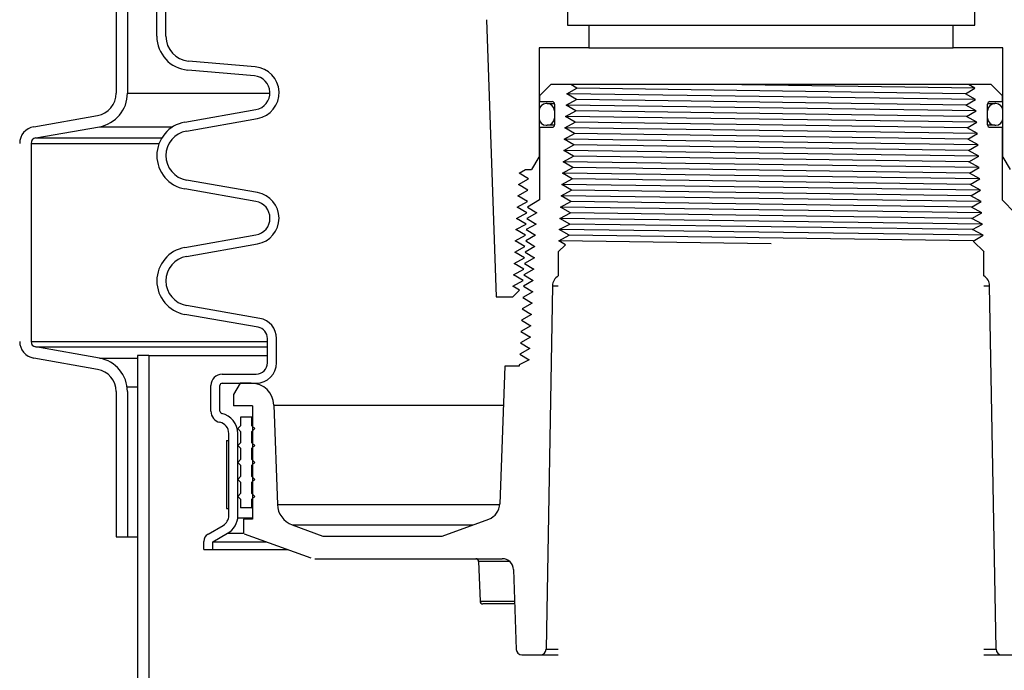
# Model space of a CAD drawing. Extents: x 990 to 4202, y -422 to 622.
# Tile 237 of 256: x 1488.96 to 1499.83, y 481.26 to 488.44. Entities that reach past the tile are written whole.
import ezdxf

# ---------------------------------------------------------------- set-up
doc = ezdxf.new("R2010")
doc.units = 0
doc.header["$MEASUREMENT"] = 0
doc.layers.add('SPILL-BUCKET', color=1, linetype='CONTINUOUS')

msp = doc.modelspace()

# ---------------------------------------------------------------- linework, layer by layer
at = {"layer": 'SPILL-BUCKET', "color": 1, "linetype": 'Continuous'}
for p, q in [((1490.47208, 488.25874), (1490.47208, 502.4563)), ((1490.57201, 488.25874), (1490.57201, 502.4563)), ((1490.02301, 488.83357), (1490.02301, 487.62974)), ((1490.14793, 488.83357), (1490.14793, 487.62974)), ((1494.11319, 488.44173), (1494.22, 485.38316)), ((1494.6917, 488.13128), (1494.6917, 486.92367)), ((1495.24082, 488.13128), (1494.6917, 488.13128)), ((1499.8132, 488.13128), (1499.26407, 488.13128)), ((1499.8132, 486.92367), (1499.8132, 488.13128)), ((1491.5589, 487.92058), (1490.82287, 487.98498)), ((1491.55019, 487.82103), (1490.81416, 487.88542)), ((1494.82311, 487.72506), (1494.69819, 487.60014)), ((1499.68179, 487.72506), (1494.82311, 487.72506)), ((1495.13669, 487.72506), (1495.04412, 487.72506)), ((1495.11008, 487.68577), (1495.04412, 487.72506)), ((1499.5031, 487.68577), (1499.43287, 487.72506)), ((1499.8067, 487.60014), (1499.68179, 487.72506)), ((1494.99832, 487.62331), (1495.11008, 487.68577)), ((1495.10346, 487.56086), (1494.99832, 487.62331)), ((1499.39812, 487.62331), (1499.5031, 487.68577)), ((1499.51006, 487.56086), (1499.39812, 487.62331)), ((1494.69819, 487.60014), (1494.69819, 487.53768)), ((1494.69819, 487.53768), (1494.8351, 487.53768)), ((1494.78164, 487.51595), (1494.77164, 487.51595)), ((1494.78164, 487.51595), (1494.79061, 487.51595)), ((1494.79061, 487.51595), (1494.81746, 487.51595)), ((1494.81746, 487.51595), (1494.862, 487.51595)), ((1494.86258, 487.5102), (1494.86258, 487.28186)), ((1494.99136, 487.4984), (1495.10346, 487.56086)), ((1499.40475, 487.4984), (1499.51006, 487.56086)), ((1499.64231, 487.28186), (1499.64231, 487.5102)), ((1499.64296, 487.51595), (1499.68746, 487.51595)), ((1499.66979, 487.53768), (1499.8067, 487.53768)), ((1499.68746, 487.51595), (1499.71429, 487.51595)), ((1499.71429, 487.51595), (1499.72326, 487.51595)), ((1499.73325, 487.51595), (1499.72326, 487.51595)), ((1499.8067, 487.53768), (1499.8067, 487.60014)), ((1490.78175, 487.31149), (1491.56639, 487.44984)), ((1494.6917, 487.436), (1494.6917, 487.35606)), ((1494.86158, 487.436), (1494.86158, 487.35606)), ((1494.86183, 487.436), (1494.86158, 487.436)), ((1494.86258, 487.436), (1494.86183, 487.436)), ((1494.9844, 487.37348), (1495.09684, 487.43594)), ((1495.09684, 487.43594), (1494.99136, 487.4984)), ((1499.51701, 487.43594), (1499.40475, 487.4984)), ((1499.41137, 487.37348), (1499.51701, 487.43594)), ((1499.64306, 487.436), (1499.64231, 487.436)), ((1499.64331, 487.436), (1499.64306, 487.436)), ((1499.64331, 487.35606), (1499.64331, 487.436)), ((1499.8132, 487.35606), (1499.8132, 487.436)), ((1489.11295, 487.25964), (1489.81657, 487.3837)), ((1490.7991, 487.21308), (1491.58375, 487.35143)), ((1494.86158, 487.35606), (1494.86183, 487.35606)), ((1494.86183, 487.35606), (1494.86258, 487.35606)), ((1494.97745, 487.24857), (1495.09021, 487.31103)), ((1495.09021, 487.31103), (1494.9844, 487.37348)), ((1499.52397, 487.31103), (1499.41137, 487.37348)), ((1499.41799, 487.24857), (1499.52397, 487.31103)), ((1499.64232, 487.35606), (1499.64306, 487.35606)), ((1499.64306, 487.35606), (1499.64331, 487.35606)), ((1489.13464, 487.13662), (1489.83826, 487.26068)), ((1494.69819, 487.25438), (1494.69819, 486.45185)), ((1494.69819, 487.25438), (1494.8351, 487.25438)), ((1494.77164, 487.27611), (1494.78164, 487.27611)), ((1494.7906, 487.27611), (1494.78164, 487.27611)), ((1494.81743, 487.27611), (1494.7906, 487.27611)), ((1494.86194, 487.27611), (1494.81743, 487.27611)), ((1494.97049, 487.12365), (1495.08359, 487.18611)), ((1495.08359, 487.18611), (1494.97745, 487.24857)), ((1499.53093, 487.18611), (1499.41799, 487.24857)), ((1499.42462, 487.12365), (1499.53093, 487.18611)), ((1499.68743, 487.27611), (1499.64289, 487.27611)), ((1499.66979, 487.25438), (1499.8067, 487.25438)), ((1499.71429, 487.27611), (1499.68743, 487.27611)), ((1499.72326, 487.27611), (1499.71429, 487.27611)), ((1499.72326, 487.27611), (1499.73325, 487.27611)), ((1499.8067, 486.4491), (1499.8067, 487.25438)), ((1489.08303, 487.07511), (1489.08303, 484.89127)), ((1495.07697, 487.0612), (1494.97049, 487.12365)), ((1499.53788, 487.0612), (1499.42462, 487.12365)), ((1494.96353, 486.99874), (1495.07697, 487.0612)), ((1495.07035, 486.93628), (1494.96353, 486.99874)), ((1499.43124, 486.99874), (1499.53788, 487.0612)), ((1499.54484, 486.93628), (1499.43124, 486.99874)), ((1494.61363, 486.78845), (1494.6917, 486.92367)), ((1494.6917, 486.92367), (1494.69332, 486.92367)), ((1494.69332, 486.92367), (1494.6982, 486.92367)), ((1494.95657, 486.87382), (1495.07035, 486.93628)), ((1495.06372, 486.81137), (1494.95657, 486.87382)), ((1499.43786, 486.87382), (1499.54484, 486.93628)), ((1499.5518, 486.81137), (1499.43786, 486.87382)), ((1499.80671, 486.92367), (1499.81157, 486.92367)), ((1499.81157, 486.92367), (1499.8132, 486.92367)), ((1499.8132, 486.92367), (1499.89127, 486.78845)), ((1494.47067, 486.74891), (1494.54132, 486.78845)), ((1494.57562, 486.68645), (1494.47067, 486.74891)), ((1494.54132, 486.78845), (1494.6089, 486.78845)), ((1494.94962, 486.74891), (1495.06372, 486.81137)), ((1495.0571, 486.68645), (1494.94962, 486.74891)), ((1499.44448, 486.74891), (1499.5518, 486.81137)), ((1499.55876, 486.68645), (1499.44448, 486.74891)), ((1491.58375, 486.53345), (1490.7991, 486.6718)), ((1494.46379, 486.624), (1494.57562, 486.68645)), ((1494.94266, 486.624), (1495.0571, 486.68645)), ((1499.4511, 486.624), (1499.55876, 486.68645)), ((1491.56639, 486.43504), (1490.78175, 486.57339)), ((1494.4569, 486.49908), (1494.56901, 486.56154)), ((1494.56901, 486.56154), (1494.46379, 486.624)), ((1494.9357, 486.49908), (1495.05048, 486.56154)), ((1495.05048, 486.56154), (1494.94266, 486.624)), ((1499.56571, 486.56154), (1499.4511, 486.624)), ((1499.45773, 486.49908), (1499.56571, 486.56154)), ((1494.45002, 486.37417), (1494.56239, 486.43662)), ((1494.56239, 486.43662), (1494.4569, 486.49908)), ((1494.69819, 486.45185), (1494.56382, 486.37417)), ((1494.92875, 486.37417), (1495.04386, 486.43662)), ((1495.04386, 486.43662), (1494.9357, 486.49908)), ((1499.57267, 486.43662), (1499.45773, 486.49908)), ((1499.46435, 486.37417), (1499.57267, 486.43662)), ((1499.94409, 486.31171), (1499.8067, 486.4491)), ((1494.44313, 486.24925), (1494.55578, 486.31171)), ((1494.55578, 486.31171), (1494.45002, 486.37417)), ((1494.66556, 486.31171), (1494.55753, 486.24925)), ((1494.56382, 486.37417), (1494.66556, 486.31171)), ((1494.92179, 486.24925), (1495.03723, 486.31171)), ((1495.03723, 486.31171), (1494.92875, 486.37417)), ((1499.57963, 486.31171), (1499.46435, 486.37417)), ((1499.47097, 486.24925), (1499.57963, 486.31171)), ((1494.54916, 486.18679), (1494.44313, 486.24925)), ((1494.55753, 486.24925), (1494.65927, 486.18679)), ((1495.03061, 486.18679), (1494.92179, 486.24925)), ((1499.58658, 486.18679), (1499.47097, 486.24925)), ((1494.43625, 486.12434), (1494.54916, 486.18679)), ((1494.54255, 486.06188), (1494.43625, 486.12434)), ((1494.65927, 486.18679), (1494.55098, 486.12434)), ((1494.55098, 486.12434), (1494.65298, 486.06188)), ((1494.91483, 486.12434), (1495.03061, 486.18679)), ((1495.02399, 486.06188), (1494.91483, 486.12434)), ((1499.47759, 486.12434), (1499.58658, 486.18679)), ((1499.59354, 486.06188), (1499.47759, 486.12434)), ((1490.78175, 485.92763), (1491.56639, 486.06599)), ((1494.42937, 485.99942), (1494.54255, 486.06188)), ((1494.53593, 485.93697), (1494.42937, 485.99942)), ((1494.65298, 486.06188), (1494.54444, 485.99942)), ((1494.54444, 485.99942), (1494.64669, 485.93697)), ((1494.90821, 485.99942), (1495.02399, 486.06188)), ((1494.98271, 485.9568), (1494.90821, 485.99942)), ((1499.48326, 485.99887), (1499.59354, 486.06188)), ((1499.48326, 485.99887), (1499.60399, 485.87814)), ((1490.7991, 485.82922), (1491.58375, 485.96757)), ((1494.42248, 485.87451), (1494.53593, 485.93697)), ((1494.64669, 485.93697), (1494.53789, 485.87451)), ((1494.90405, 485.87814), (1494.98271, 485.9568)), ((1494.90405, 485.87814), (1494.90405, 485.61321)), ((1499.60084, 485.61321), (1499.60084, 485.87814)), ((1494.4156, 485.74959), (1494.52932, 485.81205)), ((1494.52932, 485.81205), (1494.42248, 485.87451)), ((1494.64039, 485.81205), (1494.53135, 485.74959)), ((1494.53789, 485.87451), (1494.64039, 485.81205)), ((1494.40872, 485.62468), (1494.5227, 485.68714)), ((1494.5227, 485.68714), (1494.4156, 485.74959)), ((1494.6341, 485.68714), (1494.5248, 485.62468)), ((1494.53135, 485.74959), (1494.6341, 485.68714)), ((1494.4021, 485.49976), (1494.51609, 485.56222)), ((1494.51609, 485.56222), (1494.40872, 485.62468)), ((1494.62781, 485.56222), (1494.51825, 485.49976)), ((1494.5248, 485.62468), (1494.62781, 485.56222)), ((1494.40168, 485.38316), (1494.47556, 485.45703)), ((1494.47556, 485.45703), (1494.4021, 485.49976)), ((1494.51825, 485.49976), (1494.62152, 485.43731)), ((1494.83869, 485.50558), (1494.76865, 481.49255)), ((1499.73625, 481.49255), (1499.6662, 485.50558)), ((1494.22, 485.38316), (1494.40168, 485.38316)), ((1494.62152, 485.43731), (1494.51171, 485.37485)), ((1494.51171, 485.37485), (1494.61523, 485.31239)), ((1491.60788, 485.14534), (1490.7991, 485.28794)), ((1494.61523, 485.31239), (1494.50516, 485.24993)), ((1494.50516, 485.24993), (1494.60894, 485.18748)), ((1491.59052, 485.04692), (1490.78175, 485.18953)), ((1494.60894, 485.18748), (1494.49861, 485.12502)), ((1494.49861, 485.12502), (1494.60264, 485.06256)), ((1494.60264, 485.06256), (1494.49207, 485.00011)), ((1491.69375, 484.65398), (1491.69375, 484.92391)), ((1491.79368, 484.65398), (1491.79368, 484.92391)), ((1494.59635, 484.93765), (1494.48552, 484.87519)), ((1494.49207, 485.00011), (1494.59635, 484.93765)), ((1489.83826, 484.70569), (1489.13464, 484.82976)), ((1494.59006, 484.81273), (1494.47897, 484.75028)), ((1494.48552, 484.87519), (1494.59006, 484.81273)), ((1489.81657, 484.58267), (1489.11295, 484.70674)), ((1494.58377, 484.68782), (1494.47285, 484.63337)), ((1494.47897, 484.75028), (1494.58377, 484.68782)), ((1494.31234, 484.6178), (1494.25932, 483.09934)), ((1494.47285, 484.6178), (1494.31234, 484.6178)), ((1494.47285, 484.63337), (1494.47285, 484.6178)), ((1491.19409, 484.52906), (1491.56883, 484.52906)), ((1491.06917, 484.12031), (1491.06917, 484.40415)), ((1491.16911, 484.12031), (1491.16911, 484.40415)), ((1491.19409, 484.42913), (1491.56883, 484.42913)), ((1491.39112, 484.42913), (1491.319, 484.30422)), ((1491.51495, 484.42913), (1491.39112, 484.42913)), ((1491.56883, 484.42913), (1491.57501, 484.42913)), ((1491.57501, 484.42913), (1491.59353, 484.42913)), ((1490.02301, 484.33664), (1490.02301, 482.73541)), ((1490.14793, 484.33664), (1490.14793, 482.73541)), ((1491.319, 484.30422), (1491.319, 484.1793)), ((1491.52986, 484.1793), (1491.319, 484.1793)), ((1491.52986, 484.1793), (1491.52986, 482.93016)), ((1491.76462, 484.18802), (1491.80289, 483.09211)), ((1491.26654, 482.96763), (1491.26654, 483.87605)), ((1491.36647, 482.96763), (1491.36647, 483.87605)), ((1491.03782, 482.76346), (1491.20408, 482.85945)), ((1491.52986, 482.93016), (1491.4283, 482.93016)), ((1491.4283, 482.93016), (1491.4283, 482.77194)), ((1491.96712, 482.86606), (1492.30583, 482.74278)), ((1493.62229, 482.74278), (1494.13614, 482.92981)), ((1490.02301, 482.73541), (1490.14793, 482.73541)), ((1491.09103, 482.67879), (1491.25405, 482.77291)), ((1491.4353, 482.7689), (1492.17276, 482.50049)), ((1492.30583, 482.74278), (1493.62229, 482.74278)), ((1490.9911, 482.59488), (1490.9911, 482.68254)), ((1491.09103, 482.59488), (1491.09103, 482.67879)), ((1490.9911, 482.59488), (1491.09103, 482.59488)), ((1492.21548, 482.49296), (1494.28416, 482.49296)), ((1494.03179, 482.46282), (1494.02446, 482.46282)), ((1494.02446, 482.46282), (1494.0398, 482.02344)), ((1494.0537, 482.46282), (1494.03179, 482.46282)), ((1494.0899, 482.46282), (1494.0537, 482.46282)), ((1494.13991, 482.46282), (1494.0899, 482.46282)), ((1494.2031, 482.46282), (1494.13991, 482.46282)), ((1494.27865, 482.46282), (1494.2031, 482.46282)), ((1494.36558, 482.46282), (1494.27865, 482.46282)), ((1494.409, 482.3724), (1494.43976, 481.49146)), ((1494.0398, 482.02344), (1494.04613, 482.02344)), ((1494.04613, 482.02344), (1494.06503, 482.02344)), ((1494.06503, 482.02344), (1494.0963, 482.02344)), ((1494.07859, 481.9933), (1494.07101, 481.9933)), ((1494.10123, 481.9933), (1494.07859, 481.9933)), ((1494.0963, 482.02344), (1494.13958, 482.02344)), ((1494.13861, 481.9933), (1494.10123, 481.9933)), ((1494.19022, 481.9933), (1494.13861, 481.9933)), ((1494.13958, 482.02344), (1494.19438, 482.02344)), ((1494.25532, 481.9933), (1494.19022, 481.9933)), ((1494.19438, 482.02344), (1494.26009, 482.02344)), ((1494.33303, 481.9933), (1494.25532, 481.9933)), ((1494.26009, 482.02344), (1494.33596, 482.02344)), ((1494.42225, 481.9933), (1494.33303, 481.9933)), ((1494.33596, 482.02344), (1494.42114, 482.02344)), ((1494.50218, 481.43118), (1494.7062, 481.43118)), ((1499.7987, 481.43118), (1500.00271, 481.43118))]:
    msp.add_line(p, q, dxfattribs=at)
at = {"layer": 'SPILL-BUCKET', "linetype": 'Continuous'}
for p, q in [((1495.00398, 488.57014), (1495.00398, 488.38277)), ((1499.50091, 488.38277), (1499.50091, 488.57014)), ((1495.24082, 488.38277), (1495.24082, 488.13128)), ((1499.26407, 488.13128), (1499.26407, 488.38277)), ((1490.38214, 484.73404), (1490.25723, 484.73404)), ((1490.25723, 484.73404), (1490.25723, 481.09055)), ((1490.38214, 484.73404), (1490.38214, 481.09055))]:
    msp.add_line(p, q, dxfattribs=at)
at = {"layer": 'SPILL-BUCKET'}
for p, q in [((1495.00398, 488.38277), (1499.50091, 488.38277)), ((1495.24082, 488.13128), (1499.26407, 488.13128))]:
    msp.add_line(p, q, dxfattribs=at)
at = {"layer": 'SPILL-BUCKET', "color": 8}
for p, q in [((1499.5031, 487.68577), (1496.67234, 487.72506)), ((1499.51006, 487.56086), (1494.99832, 487.62331)), ((1499.39812, 487.62331), (1495.11008, 487.68577)), ((1499.40475, 487.4984), (1495.10346, 487.56086)), ((1499.51701, 487.43594), (1494.99136, 487.4984)), ((1499.41137, 487.37348), (1495.09684, 487.43594)), ((1499.52397, 487.31103), (1494.9844, 487.37348)), ((1499.41799, 487.24857), (1495.09021, 487.31103)), ((1499.53093, 487.18611), (1494.97745, 487.24857)), ((1499.42462, 487.12365), (1495.08359, 487.18611)), ((1499.53788, 487.0612), (1494.97049, 487.12365)), ((1499.54484, 486.93628), (1494.96353, 486.99874)), ((1499.43124, 486.99874), (1495.07697, 487.0612)), ((1499.5518, 486.81137), (1494.95657, 486.87382)), ((1499.43786, 486.87382), (1495.07035, 486.93628)), ((1499.55876, 486.68645), (1494.94962, 486.74891)), ((1499.44448, 486.74891), (1495.06372, 486.81137)), ((1499.4511, 486.624), (1495.0571, 486.68645)), ((1499.56571, 486.56154), (1494.94266, 486.624)), ((1499.57267, 486.43662), (1494.9357, 486.49908)), ((1499.46435, 486.37417), (1495.04386, 486.43662)), ((1499.57963, 486.31171), (1494.92875, 486.37417)), ((1499.47097, 486.24925), (1495.03723, 486.31171)), ((1499.58658, 486.18679), (1494.92179, 486.24925)), ((1499.59354, 486.06188), (1494.91483, 486.12434)), ((1499.47759, 486.12434), (1495.03061, 486.18679)), ((1497.25245, 485.96813), (1494.90821, 485.99942)), ((1499.48269, 485.99944), (1495.02399, 486.06188))]:
    msp.add_line(p, q, dxfattribs=at)
at = {"layer": 'SPILL-BUCKET', "color": 7}
for p, q in [((1490.14793, 487.62974), (1491.72117, 487.62974)), ((1489.83826, 487.26068), (1490.64895, 487.26068)), ((1489.08303, 487.07511), (1490.49635, 487.07511)), ((1489.13464, 487.13662), (1490.52631, 487.13662)), ((1494.83869, 485.50558), (1494.90405, 485.50558)), ((1499.60084, 485.50558), (1499.6662, 485.50558)), ((1489.08303, 484.89127), (1491.69375, 484.89127)), ((1489.13464, 484.82976), (1491.69375, 484.82976)), ((1489.83826, 484.70569), (1490.25723, 484.70569)), ((1490.38214, 484.73404), (1491.69375, 484.73404)), ((1490.14421, 484.38927), (1490.25723, 484.38927)), ((1491.76462, 484.18802), (1494.29734, 484.18802)), ((1491.80289, 483.09211), (1494.25907, 483.09211)), ((1491.36526, 482.94437), (1491.52986, 482.94437)), ((1491.96712, 482.86606), (1493.961, 482.86606)), ((1490.14793, 482.73541), (1490.25723, 482.73541)), ((1491.25405, 482.77291), (1491.4283, 482.77291)), ((1491.09103, 482.67879), (1491.68287, 482.67879)), ((1491.09103, 482.59488), (1491.91343, 482.59488)), ((1494.7062, 481.43118), (1494.90405, 481.43118)), ((1494.76865, 481.49255), (1494.90405, 481.49255)), ((1499.60084, 481.49255), (1499.73625, 481.49255)), ((1499.60084, 481.43118), (1499.7987, 481.43118))]:
    msp.add_line(p, q, dxfattribs=at)
at = {"layer": 'SPILL-BUCKET', "color": 8, "linetype": 'Continuous'}
msp.add_line((1499.45773, 486.49908), (1495.05048, 486.56154), dxfattribs=at)
at = {"layer": 'SPILL-BUCKET', "color": 7, "linetype": 'Continuous'}
for p, q in [((1491.39645, 484.05439), (1491.39645, 483.9607)), ((1491.52136, 484.05439), (1491.39645, 484.05439)), ((1491.52136, 483.9607), (1491.52136, 484.05439)), ((1491.52136, 484.05439), (1491.52349, 484.05439)), ((1491.52349, 484.05439), (1491.52987, 484.05439)), ((1491.39645, 483.9607), (1491.36522, 483.92947)), ((1491.36522, 483.92947), (1491.39645, 483.89824)), ((1491.55259, 483.92947), (1491.52136, 483.9607)), ((1491.52136, 483.9607), (1491.52349, 483.9607)), ((1491.52136, 483.89824), (1491.55259, 483.92947)), ((1491.52349, 483.9607), (1491.52987, 483.9607)), ((1491.39645, 483.89824), (1491.39645, 483.77333)), ((1491.52136, 483.77333), (1491.52136, 483.89824)), ((1491.52136, 483.89824), (1491.52349, 483.89824)), ((1491.52349, 483.89824), (1491.52987, 483.89824)), ((1491.24156, 483.79718), (1491.26654, 483.79718)), ((1491.24156, 483.79718), (1491.24156, 483.04769)), ((1491.26654, 483.04769), (1491.26654, 483.79718)), ((1491.39645, 483.77333), (1491.36522, 483.7421)), ((1491.36522, 483.7421), (1491.39645, 483.71087)), ((1491.39645, 483.71087), (1491.39645, 483.58596)), ((1491.55259, 483.7421), (1491.52136, 483.77333)), ((1491.52136, 483.77333), (1491.52349, 483.77333)), ((1491.52136, 483.71087), (1491.55259, 483.7421)), ((1491.52136, 483.58596), (1491.52136, 483.71087)), ((1491.52136, 483.71087), (1491.52349, 483.71087)), ((1491.52349, 483.77333), (1491.52987, 483.77333)), ((1491.52349, 483.71087), (1491.52987, 483.71087)), ((1491.39645, 483.58596), (1491.36522, 483.55473)), ((1491.36522, 483.55473), (1491.39645, 483.5235)), ((1491.39645, 483.5235), (1491.39645, 483.39859)), ((1491.52136, 483.58596), (1491.52349, 483.58596)), ((1491.55259, 483.55473), (1491.52136, 483.58596)), ((1491.52136, 483.5235), (1491.55259, 483.55473)), ((1491.52136, 483.5235), (1491.52349, 483.5235)), ((1491.52136, 483.39859), (1491.52136, 483.5235)), ((1491.52349, 483.58596), (1491.52987, 483.58596)), ((1491.52349, 483.5235), (1491.52987, 483.5235)), ((1491.39645, 483.39859), (1491.36522, 483.36736)), ((1491.52136, 483.39859), (1491.52349, 483.39859)), ((1491.55259, 483.36736), (1491.52136, 483.39859)), ((1491.52349, 483.39859), (1491.52987, 483.39859)), ((1491.36522, 483.36736), (1491.39645, 483.33613)), ((1491.39645, 483.33613), (1491.39645, 483.21121)), ((1491.52136, 483.33613), (1491.55259, 483.36736)), ((1491.52136, 483.33613), (1491.52349, 483.33613)), ((1491.52136, 483.21121), (1491.52136, 483.33613)), ((1491.52349, 483.33613), (1491.52987, 483.33613)), ((1491.54813, 483.37182), (1491.55001, 483.36478)), ((1491.39645, 483.21121), (1491.36522, 483.17999)), ((1491.36522, 483.17999), (1491.39645, 483.14876)), ((1491.52136, 483.21121), (1491.52349, 483.21121)), ((1491.55259, 483.17999), (1491.52136, 483.21121)), ((1491.52136, 483.14876), (1491.55259, 483.17999)), ((1491.52349, 483.21121), (1491.52987, 483.21121)), ((1491.39645, 483.14876), (1491.39645, 483.05507)), ((1491.52136, 483.05507), (1491.39645, 483.05507)), ((1491.52136, 483.14876), (1491.52349, 483.14876)), ((1491.52136, 483.05507), (1491.52136, 483.14876)), ((1491.52136, 483.05507), (1491.52349, 483.05507)), ((1491.52349, 483.14876), (1491.52987, 483.14876)), ((1491.52349, 483.05507), (1491.52987, 483.05507)), ((1491.24156, 483.04769), (1491.26654, 483.04769))]:
    msp.add_line(p, q, dxfattribs=at)
at = {"layer": 'SPILL-BUCKET', "color": 1, "linetype": 'Continuous'}
for centre, radius, start, end in [((1490.84683, 488.25874), 0.37474, 180, 265), ((1490.84683, 488.25874), 0.27481, 180, 265), ((1491.53386, 487.63437), 0.2873, 280, 85), ((1491.53386, 487.63437), 0.18737, 280, 85), ((1489.77319, 487.62974), 0.24983, 279.999999, 0), ((1489.77319, 487.62974), 0.37474, 280, 0), ((1494.77164, 487.436), 0.07995, 90, 180), ((1494.78164, 487.436), 0.07995, 0, 90), ((1494.8351, 487.5102), 0.02748, 0, 90), ((1499.66979, 487.5102), 0.02748, 90, 180), ((1499.72326, 487.436), 0.07995, 90, 180), ((1499.73325, 487.436), 0.07995, 0, 90), ((1490.84683, 486.94244), 0.37474, 100, 260), ((1494.77164, 487.35606), 0.07995, 180, 270), ((1494.78164, 487.35606), 0.07995, 270, 0), ((1499.72326, 487.35606), 0.07995, 180, 270), ((1499.73325, 487.35606), 0.07995, 270, 0), ((1489.14549, 487.07511), 0.18737, 100, 180), ((1490.84683, 486.94244), 0.27481, 100, 260), ((1494.8351, 487.28186), 0.02748, 270, 0), ((1499.66979, 487.28186), 0.02748, 180, 270), ((1489.14549, 487.07511), 0.06246, 99.999999, 180), ((1491.53386, 486.25051), 0.2873, 280, 80), ((1491.53386, 486.25051), 0.18737, 280, 80), ((1490.84683, 485.55858), 0.37474, 100, 260), ((1490.84683, 485.55858), 0.27481, 100, 260), ((1494.96359, 485.5034), 0.12491, 118.464605, 179), ((1499.54131, 485.5034), 0.12491, 1, 61.535395), ((1491.56883, 484.92391), 0.22485, 0, 80), ((1491.56883, 484.92391), 0.12491, 0, 80.000001), ((1489.14549, 484.89127), 0.18737, 180, 260), ((1489.14549, 484.89127), 0.06246, 180, 260.000001), ((1489.77319, 484.33664), 0.37474, 0, 80), ((1489.77319, 484.33664), 0.24983, 0, 80.000001), ((1491.56883, 484.65398), 0.12491, 270, 0), ((1491.56883, 484.65398), 0.22485, 270, 0), ((1491.19409, 484.40415), 0.12491, 90, 180), ((1491.19409, 484.40415), 0.02498, 90, 180), ((1491.51495, 484.1793), 0.24983, 2, 90), ((1491.19409, 484.12031), 0.12491, 180, 257.877648), ((1491.19409, 484.12031), 0.02498, 180, 257.877647), ((1491.14162, 483.87605), 0.22485, 0, 77.877648), ((1491.14162, 483.87605), 0.12491, 0, 77.877648), ((1492.05257, 483.10083), 0.24983, 182, 249.999999), ((1494.07206, 483.10588), 0.18737, 290, 358), ((1491.14162, 482.96763), 0.12491, 300, 0), ((1491.14162, 482.96763), 0.22485, 300, 0), ((1491.08454, 482.68254), 0.09344, 119.999999, 180), ((1493.99325, 482.46173), 0.03123, 2, 90), ((1494.28416, 482.36804), 0.12491, 2, 90), ((1494.07101, 482.02453), 0.03123, 182, 270), ((1494.50218, 481.49364), 0.06246, 182, 270), ((1494.7062, 481.49364), 0.06246, 270, 359), ((1499.7987, 481.49364), 0.06246, 181, 270)]:
    msp.add_arc(centre, radius, start, end, dxfattribs=at)

doc.saveas('drawing.dxf')
